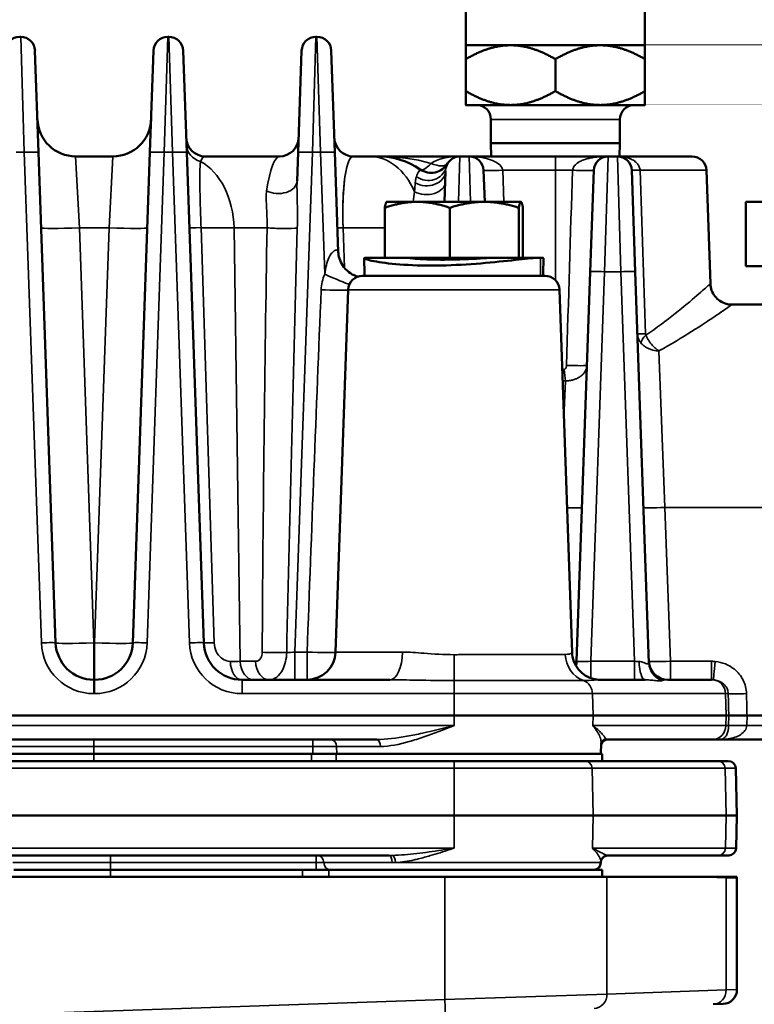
# Model space of a CAD drawing. Header units: inches. Extents: x 1 to 237, y 4 to 150.
# Tile 34 of 237: x 31.09 to 34.17, y 124.3 to 128.42. Entities that reach past the tile are written whole.
import ezdxf

# ---------------------------------------------------------------- set-up
doc = ezdxf.new("R2010")
doc.units = ezdxf.units.IN
doc.header["$LTSCALE"] = 7
doc.header["$MEASUREMENT"] = 0
for name, color, linetype, lineweight in [('Dimension (ANSI)', 7, 'Continuous', 25), ('Visible (ANSI)', 7, 'Continuous', 50), ('Visible Narrow (ANSI)', 7, 'Continuous', 35)]:
    doc.layers.add(name, color=color, linetype=linetype, lineweight=lineweight)
doc.styles.add('Dimension Text', font='tahoma.ttf')
doc.dimstyles.new('Dual Dimension', dxfattribs={"dimscale": 7, "dimtxt": 0.12, "dimasz": 0.098425, "dimexe": 0.125, "dimexo": 0.0625, "dimgap": 0.031496, "dimtad": 0, "dimtih": 1, "dimtoh": 1, "dimrnd": 1e-08, "dimzin": 4, "dimdsep": 46, "dimtxsty": 'Dimension Text', "dimcen": 0.09, "dimdle": 0.393701, "dimclrd": 256, "dimclre": 256, "dimclrt": 256, "dimadec": 0, "dimazin": 1, "dimtfac": 1, "dimtofl": 0, "dimtmove": 0, "dimatfit": 3, "dimfxl": 1, "dimtolj": 1, "dimtzin": 4, "dimlwd": -1, "dimlwe": -1, "dimarcsym": 0})

# ---------------------------------------------------------------- blocks, each defined once
blk = doc.blocks.new('*D10')
at = {"layer": 'Defpoints', "color": 0, "transparency": 16777216}
for p in [(20.6089, 136.146), (20.6089, 123.4689), (99.1107, 113.146)]:
    blk.add_point(p, dxfattribs=at)
at = {"layer": 'Dimension (ANSI)', "transparency": 16777216}
for p, q in [((20.6089, 123.9064), (20.6089, 137.021)), ((99.1107, 113.5835), (99.1107, 137.021)), ((21.2979, 136.146), (55.6692, 136.146)), ((98.4217, 136.146), (64.0504, 136.146))]:
    blk.add_line(p, q, dxfattribs=at)
for points in [[(21.2979, 136.2609), (21.2979, 136.0312), (20.6089, 136.146)], [(98.4217, 136.2609), (98.4217, 136.0312), (99.1107, 136.146)]]:
    blk.add_solid(points, dxfattribs=at)
at = {"layer": 'Dimension (ANSI)', "transparency": 16777216, "insert": (59.8598, 136.146), "char_height": 0.84, "attachment_point": 5, "style": 'Dimension Text'}
blk.add_mtext('\\A1;{\\H3.0x;(}\\S78.50^ 1993.9 mm;{\\H3.0x;)}', dxfattribs=at)
blk = doc.blocks.new('*D11')
at = {"layer": 'Defpoints', "color": 0, "transparency": 16777216}
for p in [(10.074, 130.5955), (33.1961, 130.5955), (38.0511, 76.336)]:
    blk.add_point(p, dxfattribs=at)
at = {"layer": 'Dimension (ANSI)', "transparency": 16777216}
for p, q in [((32.7586, 130.5955), (9.199, 130.5955)), ((10.074, 129.9066), (10.074, 105.3516)), ((10.074, 77.025), (10.074, 101.58)), ((37.6136, 76.336), (9.199, 76.336))]:
    blk.add_line(p, q, dxfattribs=at)
for points in [[(9.9592, 129.9066), (10.1888, 129.9066), (10.074, 130.5955)], [(9.9592, 77.025), (10.1888, 77.025), (10.074, 76.336)]]:
    blk.add_solid(points, dxfattribs=at)
at = {"layer": 'Dimension (ANSI)', "transparency": 16777216, "insert": (10.074, 103.4658), "char_height": 0.84, "attachment_point": 5, "style": 'Dimension Text'}
blk.add_mtext('\\A1;{\\H3.0x;(}\\S54.26^ 1378.2 mm;{\\H3.0x;)}', dxfattribs=at)

msp = doc.modelspace()

# ---------------------------------------------------------------- linework, layer by layer
at = {"layer": 'Visible (ANSI)'}
for p, q in [((32.9611, 129.4405), (32.9611, 128.3155)), ((33.7111, 129.4405), (33.7111, 128.3155)), ((31.0982, 128.3505), (31.094, 128.3505)), ((31.7182, 128.3505), (31.714, 128.3505)), ((32.3382, 128.3505), (32.334, 128.3505)), ((32.9611, 128.3155), (33.1486, 128.3155)), ((33.1486, 128.3155), (33.5236, 128.3155)), ((33.5236, 128.3155), (33.7111, 128.3155)), ((31.1581, 128.2926), (31.1729, 127.868)), ((31.6392, 127.868), (31.6541, 128.2926)), ((31.7781, 128.2926), (31.7929, 127.868)), ((32.2592, 127.868), (32.2741, 128.2926)), ((32.3981, 128.2926), (32.4129, 127.868)), ((32.9611, 128.2575), (32.9611, 128.1236)), ((33.3361, 128.2575), (33.3361, 128.1236)), ((33.7111, 128.2575), (33.7111, 128.1236)), ((32.9611, 128.0655), (33.1486, 128.0655)), ((33.1486, 128.0655), (33.5236, 128.0655)), ((33.5236, 128.0655), (33.7111, 128.0655)), ((33.0661, 127.9055), (33.0661, 128.0055)), ((33.6061, 127.9055), (33.6061, 128.0055)), ((33.0661, 127.9055), (33.6061, 127.9055)), ((33.068, 127.8505), (33.0661, 127.9055)), ((33.6042, 127.8505), (33.6061, 127.9055)), ((31.2446, 125.815), (31.1729, 127.868)), ((31.4841, 127.8505), (31.3281, 127.8505)), ((31.6392, 127.868), (31.5676, 125.815)), ((31.8646, 125.815), (31.7929, 127.868)), ((32.1814, 127.8505), (31.8708, 127.8505)), ((32.2592, 127.868), (32.255, 127.7472)), ((32.4275, 127.4514), (32.4129, 127.868)), ((32.5599, 127.8505), (32.4908, 127.8505)), ((32.5599, 127.8505), (32.595, 127.8505)), ((32.9366, 127.8505), (32.595, 127.8505)), ((32.9756, 127.8505), (32.9366, 127.8505)), ((33.3361, 127.8505), (32.9756, 127.8505)), ((33.3361, 127.8505), (33.5566, 127.8505)), ((33.5956, 127.8505), (33.5566, 127.8505)), ((33.5956, 127.8505), (33.9082, 127.8505)), ((32.872, 127.6605), (32.8765, 127.7892)), ((33.0356, 127.7926), (33.0402, 127.6605)), ((33.4818, 127.368), (33.4966, 127.7926)), ((33.6556, 127.7926), (33.6704, 127.368)), ((33.9681, 127.7926), (33.9847, 127.3174)), ((32.6219, 127.4265), (32.6219, 127.6354)), ((32.6301, 127.6605), (32.6297, 127.6603)), ((32.758, 127.6605), (32.6301, 127.6605)), ((33.0386, 127.6605), (32.758, 127.6605)), ((32.894, 127.4265), (32.894, 127.6354)), ((33.1917, 127.6605), (33.0386, 127.6605)), ((33.1831, 127.4265), (33.1831, 127.6354)), ((33.1921, 127.6605), (33.1917, 127.6605)), ((33.1921, 127.6605), (33.1925, 127.6603)), ((33.2003, 127.4265), (33.2003, 127.6354)), ((34.1331, 127.6605), (35.5931, 127.6605)), ((34.1331, 127.6605), (34.1331, 127.3905)), ((32.5483, 127.4265), (32.6219, 127.4265)), ((32.894, 127.4265), (32.6219, 127.4265)), ((32.7236, 127.426), (32.7236, 127.4265)), ((33.1831, 127.4265), (32.894, 127.4265)), ((32.9111, 127.3957), (32.9111, 127.3957)), ((33.1887, 127.4265), (33.1831, 127.4265)), ((33.1887, 127.4265), (33.2739, 127.4265)), ((35.5931, 127.3905), (34.1331, 127.3905)), ((33.2932, 127.3505), (32.529, 127.3505)), ((33.4818, 127.368), (33.4249, 125.7378)), ((33.7276, 125.7305), (33.6704, 127.368)), ((32.4691, 127.2926), (32.4161, 125.7764)), ((33.3531, 127.2926), (33.4061, 125.7751)), ((34.9181, 127.2305), (34.0746, 127.2305)), ((33.775, 126.8966), (33.775, 126.8966)), ((33.0338, 125.7657), (33.0338, 125.7657)), ((31.4076, 125.6605), (31.4045, 125.6605)), ((32.6439, 125.6605), (32.0245, 125.6605)), ((33.7121, 125.6605), (33.5235, 125.6605)), ((33.9897, 125.6605), (33.8073, 125.6605)), ((28.6602, 125.5105), (32.912, 125.5105)), ((33.4946, 125.5105), (32.912, 125.5105)), ((33.4946, 125.5105), (34.0509, 125.5105)), ((34.0619, 125.5105), (34.0509, 125.5105)), ((34.9761, 125.5105), (34.1382, 125.5105)), ((31.0055, 125.4105), (32.5885, 125.4105)), ((33.5475, 125.4105), (33.9931, 125.4105)), ((34.0264, 125.4105), (33.9931, 125.4105)), ((34.0264, 125.4105), (34.9747, 125.4105)), ((33.5264, 125.3505), (33.528, 125.3957)), ((31.4042, 125.3505), (31.0154, 125.3505)), ((32.3158, 125.3505), (31.4042, 125.3505)), ((32.4191, 125.3505), (32.3158, 125.3505)), ((32.4191, 125.3505), (33.532, 125.3505)), ((33.532, 125.3505), (33.532, 125.3205)), ((32.7033, 125.3205), (30.9276, 125.3205)), ((32.7033, 125.3205), (33.532, 125.3205)), ((34.0169, 125.3205), (33.532, 125.3205)), ((34.0169, 125.3205), (34.0599, 125.3205)), ((34.0909, 125.2904), (34.0961, 125.093)), ((32.912, 125.093), (28.6602, 125.093)), ((32.912, 125.093), (33.4946, 125.093)), ((34.0509, 125.093), (33.4946, 125.093)), ((34.0509, 125.093), (34.0961, 125.093)), ((34.0961, 125.093), (34.0925, 124.9557)), ((30.9904, 124.9255), (32.6393, 124.9255)), ((33.5553, 124.9255), (34.0184, 124.9255)), ((34.0615, 124.9255), (34.0184, 124.9255)), ((33.5268, 124.8957), (33.5269, 124.8992)), ((32.8735, 124.8355), (30.7861, 124.8355)), ((31.4735, 124.8655), (31.0691, 124.8655)), ((31.4735, 124.8655), (32.2775, 124.8655)), ((32.3875, 124.8655), (32.2775, 124.8655)), ((33.532, 124.8655), (32.3875, 124.8655)), ((32.8735, 124.8355), (33.5521, 124.8355)), ((33.532, 124.8655), (33.532, 124.8355)), ((33.9347, 124.8355), (33.5521, 124.8355)), ((33.9347, 124.8355), (34.0508, 124.8355)), ((34.0508, 124.8355), (34.096, 124.8355)), ((34.0961, 124.364), (34.0961, 124.8302)), ((34.0382, 124.304), (33.9966, 124.3026))]:
    msp.add_line(p, q, dxfattribs=at)
for centre, radius, start, end in [((31.094, 128.2905), 0.06, 90, 178), ((31.0982, 128.2905), 0.06, 2, 90), ((31.714, 128.2905), 0.06, 90, 178), ((31.7182, 128.2905), 0.06, 2, 90), ((32.334, 128.2905), 0.06, 90, 178), ((32.3382, 128.2905), 0.06, 2, 90), ((33.0061, 128.0055), 0.06, 0, 90), ((33.6661, 128.0055), 0.06, 90, 180), ((31.3281, 128.0105), 0.16, 182, 270), ((31.4841, 128.0105), 0.16, 270, 358), ((31.8708, 127.9305), 0.08, 182, 270), ((32.1814, 127.9305), 0.08, 270, 358), ((32.4908, 127.9305), 0.08, 182, 270), ((32.595, 127.5405), 0.31, 55.4694, 90), ((32.9366, 127.7905), 0.06, 90, 166.4539), ((32.9756, 127.7905), 0.06, 2, 90), ((33.5566, 127.7905), 0.06, 90, 178), ((33.5956, 127.7905), 0.06, 2, 90), ((33.9082, 127.7905), 0.06, 2, 90), ((32.1808, 127.913), 0.08, 257.163, 257.1651), ((32.315, 127.5405), 0.31, 61.0389, 61.0405), ((32.8161, 127.8618), 0.08, 235.4694, 329.388), ((32.529, 127.2905), 0.06, 90, 178), ((33.2932, 127.2905), 0.06, 2, 90), ((31.4045, 125.8205), 0.16, 182, 270), ((31.4076, 125.8205), 0.16, 270, 358), ((32.0245, 125.8205), 0.16, 182, 270), ((32.2962, 125.7805), 0.12, 270, 358), ((33.2259, 125.7805), 0.12, 187.0787, 187.0804), ((33.3449, 125.7405), 0.08, 344.7758, 358), ((33.8073, 125.7405), 0.08, 182, 270), ((32.0752, 125.7505), 0.09, 294.7885, 294.8856), ((33.5566, 125.3805), 0.03, 90, 164.1614), ((34.0599, 125.2895), 0.031, 1.5, 90), ((33.5569, 124.8945), 0.031, 90, 152.1196), ((34.0615, 124.9565), 0.031, 270, 358.5), ((33.4958, 124.8965), 0.031, 270, 358.5), ((33.9761, 124.8302), 0.12, 0, 2.5709), ((34.0361, 124.364), 0.06, 272, 0)]:
    msp.add_arc(centre, radius, start, end, dxfattribs=at)
for centre, major_axis, ratio, start_param, end_param in [((32.5875, 126.8855), (0.1216, 0.9579), 0.968243, 0.09746, 0.119133), ((33.7672, 127.0431), (0.0266, -0.001), 0.231312, 4.770003, 4.811269), ((33.5566, 124.8949), (-0.018, 0.0253), 0.997081, 0.000352, 0.075717)]:
    msp.add_ellipse(centre, major_axis=major_axis, ratio=ratio, start_param=start_param, end_param=end_param, dxfattribs=at)
for points, weights in [([(32.9611, 128.2575), (32.9611, 128.3155), (32.9611, 128.3155)], [1, 1.0379548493, 1]), ([(33.1486, 128.3155), (33.0616, 128.3155), (32.9611, 128.2575)], [1, 1.0379548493, 1]), ([(33.3361, 128.2575), (33.2356, 128.3155), (33.1486, 128.3155)], [1, 1.0379548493, 1]), ([(33.5236, 128.3155), (33.4366, 128.3155), (33.3361, 128.2575)], [1, 1.0379548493, 1]), ([(33.7111, 128.2575), (33.6106, 128.3155), (33.5236, 128.3155)], [1, 1.0379548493, 1]), ([(33.7111, 128.3155), (33.7111, 128.3155), (33.7111, 128.2575)], [1, 1.0379548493, 1]), ([(32.9611, 128.1236), (33.0616, 128.0655), (33.1486, 128.0655)], [1, 1.0379548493, 1]), ([(32.9611, 128.0655), (32.9611, 128.0655), (32.9611, 128.1236)], [1, 1.0379548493, 1]), ([(33.1486, 128.0655), (33.2356, 128.0655), (33.3361, 128.1236)], [1, 1.0379548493, 1]), ([(33.3361, 128.1236), (33.4366, 128.0655), (33.5236, 128.0655)], [1, 1.0379548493, 1]), ([(33.5236, 128.0655), (33.6106, 128.0655), (33.7111, 128.1236)], [1, 1.0379548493, 1]), ([(33.7111, 128.1236), (33.7111, 128.0655), (33.7111, 128.0655)], [1, 1.0379548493, 1]), ([(32.758, 127.6605), (32.6948, 127.6605), (32.6219, 127.6354)], [1, 1.0379548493, 1]), ([(32.6219, 127.6354), (32.6261, 127.6582), (32.6297, 127.6603)], [1, 1.03433853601, 1.00654350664]), ([(32.894, 127.6354), (32.8211, 127.6605), (32.758, 127.6605)], [1, 1.0379548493, 1]), ([(33.0386, 127.6605), (32.9715, 127.6605), (32.894, 127.6354)], [1, 1.0379548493, 1]), ([(33.1831, 127.6354), (33.1057, 127.6605), (33.0386, 127.6605)], [1, 1.0379548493, 1]), ([(33.1917, 127.6605), (33.1877, 127.6605), (33.1831, 127.6354)], [1, 1.0379548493, 1]), ([(33.2003, 127.6354), (33.1957, 127.6605), (33.1917, 127.6605)], [1, 1.0379548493, 1])]:
    msp.add_rational_spline(points, weights, degree=2, dxfattribs=at)
for points, knots in [([(32.598, 127.8505), (32.5972, 127.8505), (32.5963, 127.8505), (32.5953, 127.8505), (32.5952, 127.8505), (32.595, 127.8505)], [-0.007669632, -0.007669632, -0.007669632, -0.007669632, 0, 0, 0.001277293, 0.001277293, 0.001277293, 0.001277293]), ([(32.595, 127.8505), (32.5952, 127.8505), (32.5955, 127.8505), (32.5958, 127.8505), (32.5959, 127.8505), (32.5962, 127.8505), (32.5965, 127.8505), (32.5968, 127.8505), (32.597, 127.8505), (32.5971, 127.8505)], [0, 0, 0, 0, 0.001814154, 0.001814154, 0.002738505, 0.002738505, 0.00459507, 0.00459507, 0.005631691, 0.005631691, 0.005631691, 0.005631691]), ([(32.4275, 127.4514), (32.4278, 127.4423), (32.4294, 127.4328), (32.4352, 127.4132), (32.4399, 127.4031), (32.4527, 127.3835), (32.4614, 127.3742), (32.4805, 127.3592), (32.4913, 127.3535), (32.5045, 127.3489), (32.5072, 127.3481), (32.5099, 127.3474)], [0, 0, 0, 0, 0.0757489, 0.0757489, 0.1622644, 0.1622644, 0.2601964, 0.2601964, 0.3564399, 0.3564399, 0.3821728, 0.3821728, 0.3821728, 0.3821728]), ([(32.7236, 127.426), (32.7236, 127.4258), (32.7242, 127.4256), (32.7288, 127.4246), (32.7374, 127.4235), (32.7612, 127.4214), (32.7779, 127.4203), (32.8178, 127.4187), (32.8409, 127.4183), (32.8637, 127.4183), (32.8865, 127.4183), (32.912, 127.4187), (32.9615, 127.4203), (32.9855, 127.4214), (33.0261, 127.4235), (33.0454, 127.4246), (33.0756, 127.4261), (33.0865, 127.4265), (33.0925, 127.4265)], [2.271818, 2.271818, 2.271818, 2.271818, 2.333457, 2.333457, 2.512954, 2.512954, 2.69245, 2.69245, 2.871947, 2.871947, 2.871947, 3.051444, 3.051444, 3.230941, 3.230941, 3.410438, 3.410438, 3.589934, 3.589934, 3.589934, 3.589934]), ([(33.9847, 127.3173), (33.985, 127.3081), (33.9869, 127.2987), (33.9933, 127.281), (33.998, 127.2725), (34.0098, 127.2575), (34.017, 127.2508), (34.033, 127.2404), (34.0418, 127.2363), (34.0586, 127.2316), (34.0666, 127.2305), (34.0746, 127.2305)], [0.0001246, 0.0001246, 0.0001246, 0.0001246, 0.0709243, 0.0709243, 0.1434791, 0.1434791, 0.2165117, 0.2165117, 0.2887375, 0.2887375, 0.3493883, 0.3493883, 0.3493883, 0.3493883]), ([(33.7696, 127.0368), (33.7695, 127.0369), (33.7694, 127.037), (33.7693, 127.037), (33.7691, 127.0371), (33.7689, 127.0372), (33.7688, 127.0373)], [-0.0001298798, -0.0001298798, -0.0001298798, -0.0001298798, 0, 0, 0, 0.0002072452, 0.0002072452, 0.0002072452, 0.0002072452]), ([(33.4061, 125.7751), (33.4066, 125.7623), (33.4092, 125.7494), (33.4182, 125.7253), (33.4248, 125.7137), (33.4411, 125.694), (33.4508, 125.6856), (33.4716, 125.6724), (33.483, 125.6675), (33.5043, 125.6618), (33.5145, 125.6605), (33.5235, 125.6605)], [0, 0, 0, 0, 0.0997136, 0.0997136, 0.2003739, 0.2003739, 0.2985207, 0.2985207, 0.3963465, 0.3963465, 0.4825044, 0.4825044, 0.4825044, 0.4825044]), ([(34.0619, 125.5105), (34.0644, 125.5105), (34.0683, 125.5105), (34.0732, 125.5105), (34.0781, 125.5105), (34.0841, 125.5105), (34.0909, 125.5105), (34.0929, 125.5105), (34.0949, 125.5105), (34.0969, 125.5105), (34.1005, 125.5105), (34.1039, 125.5105), (34.107, 125.5105), (34.1092, 125.5105), (34.1114, 125.5105), (34.1133, 125.5105), (34.1213, 125.5105), (34.1298, 125.5105), (34.1382, 125.5105)], [0, 0, 0, 0, 0.0643046, 0.0643046, 0.0643046, 0.1285716, 0.1285716, 0.1285716, 0.1479107, 0.1479107, 0.1479107, 0.1828104, 0.1828104, 0.1828104, 0.2081261, 0.2081261, 0.2081261, 0.3138703, 0.3138703, 0.3138703, 0.3138703]), ([(33.5475, 125.4105), (33.5438, 125.4105), (33.5381, 125.4087), (33.5309, 125.4029), (33.5292, 125.3997), (33.5281, 125.3968), (33.528, 125.3961), (33.528, 125.3958)], [0, 0, 0, 0, 0.1057235, 0.1057235, 0.203606, 0.203606, 0.2588626, 0.2588626, 0.2588626, 0.2588626]), ([(33.537, 124.9185), (33.5338, 124.9158), (33.5315, 124.9127), (33.5284, 124.907), (33.5276, 124.9045), (33.527, 124.9012), (33.5269, 124.9002), (33.5269, 124.8994)], [0, 0, 0, 0, 0.0430882, 0.0430882, 0.0855756, 0.0855756, 0.1141935, 0.1141935, 0.1141935, 0.1141935]), ([(33.5553, 124.9255), (33.5527, 124.9255), (33.5496, 124.9251), (33.5465, 124.9241), (33.5462, 124.924), (33.5459, 124.9239)], [0, 0, 0, 0, 0.02943186, 0.02943186, 0.03316486, 0.03316486, 0.03316486, 0.03316486])]:
    msp.add_open_spline(points, degree=3, knots=knots, dxfattribs=at)
for points in [[(32.6183, 127.8502), (32.6184, 127.8502), (32.6184, 127.8502), (32.6185, 127.8502)], [(32.5483, 127.4265), (32.5341, 127.4265), (32.5305, 127.4218), (32.6007, 127.4059), (32.7325, 127.3931), (32.8995, 127.3931), (33.0686, 127.4059), (33.2066, 127.4218), (33.2597, 127.4265), (33.2739, 127.4265)], [(32.537, 127.3505), (32.5367, 127.3752), (32.5364, 127.3998), (32.5361, 127.4244)], [(33.2739, 127.4265), (33.282, 127.4265), (33.2861, 127.4258), (33.286, 127.4244)], [(33.286, 127.4244), (33.2858, 127.3998), (33.2855, 127.3752), (33.2852, 127.3505)], [(32.113, 125.6689), (32.113, 125.6689), (32.1129, 125.6689), (32.1129, 125.6689)], [(34.0407, 125.411), (34.0408, 125.411), (34.0409, 125.411), (34.041, 125.411)], [(33.5279, 125.3957), (33.5279, 125.3957), (33.5279, 125.3957), (33.5279, 125.3957)]]:
    msp.add_open_spline(points, degree=3, dxfattribs=at)
at = {"layer": 'Visible Narrow (ANSI)'}
for p, q in [((31.113, 127.868), (31.0982, 128.3505)), ((31.714, 128.3505), (31.6992, 127.868)), ((31.733, 127.868), (31.7182, 128.3505)), ((32.334, 128.3505), (32.3192, 127.868)), ((32.353, 127.868), (32.3382, 128.3505)), ((33.6061, 128.0055), (33.0661, 128.0055)), ((31.0792, 127.868), (31.113, 127.868)), ((31.113, 127.868), (31.1847, 125.815)), ((31.3281, 127.8505), (31.3439, 127.5514)), ((31.4683, 127.5514), (31.4841, 127.8505)), ((31.6275, 125.815), (31.6992, 127.868)), ((31.6992, 127.868), (31.733, 127.868)), ((31.733, 127.868), (31.8047, 125.815)), ((32.2462, 125.7764), (32.3192, 127.868)), ((32.3192, 127.868), (32.353, 127.868)), ((32.353, 127.868), (32.3708, 127.3574)), ((32.9366, 127.8505), (32.9307, 127.6605)), ((32.9815, 127.6605), (32.9756, 127.8505)), ((33.3361, 127.8505), (33.3361, 127.7926)), ((33.5566, 127.8505), (33.5417, 127.368)), ((33.6104, 127.368), (33.5956, 127.8505)), ((31.8723, 127.8162), (31.8723, 127.8162)), ((31.8753, 127.814), (31.8753, 127.814)), ((33.1201, 127.6605), (33.1155, 127.7926)), ((33.1155, 127.7926), (33.3361, 127.7926)), ((33.3361, 127.7926), (33.3361, 127.3325)), ((33.4076, 127.7926), (33.3361, 127.7926)), ((33.9681, 127.7926), (33.6907, 127.7926)), ((32.7986, 127.7502), (32.7986, 127.7502)), ((31.4045, 125.815), (31.3439, 127.5514)), ((31.3439, 127.5514), (31.4683, 127.5514)), ((31.4683, 127.5514), (31.4076, 125.815)), ((31.9082, 125.8147), (31.8531, 127.5523)), ((32.0174, 125.7378), (31.9911, 127.5514)), ((31.9911, 127.5514), (32.1294, 127.5514)), ((32.4533, 127.384), (32.4474, 127.5514)), ((32.4474, 127.5514), (32.6219, 127.5514)), ((32.5483, 127.4187), (32.5483, 127.4187)), ((33.2739, 127.3505), (33.2739, 127.4265)), ((33.4848, 125.7378), (33.5417, 127.368)), ((33.5417, 127.368), (33.6104, 127.368)), ((33.6104, 127.368), (33.6674, 125.7378)), ((33.3531, 127.2926), (32.4691, 127.2926)), ((33.7696, 127.0368), (33.7948, 126.3813)), ((33.3718, 126.7567), (33.3778, 126.9113)), ((33.8173, 125.7378), (33.7948, 126.3813)), ((34.9457, 126.3813), (33.7948, 126.3813)), ((31.4045, 125.815), (31.4045, 125.6605)), ((31.4076, 125.815), (31.4045, 125.815)), ((31.4076, 125.6605), (31.4076, 125.815)), ((32.2462, 125.7764), (32.2462, 125.6605)), ((32.2971, 125.7764), (32.2462, 125.7764)), ((32.2971, 125.7764), (32.2971, 125.6605)), ((32.4161, 125.7764), (32.696, 125.7764)), ((33.0773, 125.7657), (33.0773, 125.7657)), ((32.0814, 125.7378), (32.0174, 125.7378)), ((33.4848, 125.7378), (33.4848, 125.6675)), ((33.6674, 125.7378), (33.4848, 125.7378)), ((33.6674, 125.7378), (33.6674, 125.6605)), ((33.8173, 125.7378), (33.8173, 125.6605)), ((33.9897, 125.7378), (33.8173, 125.7378)), ((33.9897, 125.6605), (33.9897, 125.7378)), ((31.4045, 125.6026), (31.4045, 125.6605)), ((31.4076, 125.6605), (31.4076, 125.6026)), ((32.0245, 125.6026), (32.0245, 125.6605)), ((32.912, 125.6569), (32.912, 125.6026)), ((31.4045, 125.6026), (31.4076, 125.6026)), ((32.0245, 125.6026), (32.912, 125.6026)), ((32.912, 125.5105), (32.912, 125.6026)), ((33.4916, 125.6026), (32.912, 125.6026)), ((33.4916, 125.6026), (34.0478, 125.6026)), ((33.4946, 125.5105), (33.4916, 125.6026)), ((34.0509, 125.5105), (34.0478, 125.6026)), ((34.0595, 125.6026), (34.0478, 125.6026)), ((32.912, 125.4685), (32.912, 125.5105)), ((33.4932, 125.4685), (33.4946, 125.5105)), ((34.0495, 125.4685), (34.0509, 125.5105)), ((34.0619, 125.5105), (34.0608, 125.4685)), ((34.1371, 125.4685), (34.1382, 125.5105)), ((32.912, 125.4685), (30.9605, 125.4685)), ((34.0495, 125.4685), (33.4932, 125.4685)), ((34.0495, 125.4685), (34.0608, 125.4685)), ((34.9747, 125.4685), (34.1371, 125.4685)), ((31.4042, 125.3816), (31.4042, 125.4105)), ((32.3207, 125.3816), (32.3207, 125.4105)), ((31.0119, 125.3816), (31.4042, 125.3816)), ((31.4042, 125.3505), (31.4042, 125.3816)), ((31.4042, 125.3816), (32.3207, 125.3816)), ((32.3207, 125.3816), (32.3207, 125.3505)), ((32.3207, 125.3816), (32.4202, 125.3816)), ((32.4211, 125.3505), (32.4202, 125.3816)), ((32.6035, 125.3816), (32.4202, 125.3816)), ((31.4042, 125.3205), (31.4042, 125.3505)), ((32.3158, 125.3505), (32.3158, 125.3205)), ((32.4191, 125.3205), (32.4191, 125.3505)), ((28.6602, 125.2904), (32.912, 125.2904)), ((32.912, 125.3205), (32.912, 125.2904)), ((33.4897, 125.2904), (32.912, 125.2904)), ((32.912, 125.2904), (32.912, 125.093)), ((33.4897, 125.2904), (34.046, 125.2904)), ((33.4897, 125.2904), (33.4946, 125.093)), ((34.0909, 125.2904), (34.046, 125.2904)), ((34.046, 125.2904), (34.0509, 125.093)), ((32.912, 125.093), (32.912, 124.9557)), ((33.4946, 125.093), (33.4912, 124.9557)), ((34.0509, 125.093), (34.0475, 124.9557)), ((32.912, 124.9557), (30.9274, 124.9557)), ((31.4735, 124.8955), (31.4735, 124.9255)), ((32.3347, 124.8955), (32.3347, 124.9255)), ((34.0475, 124.9557), (33.4912, 124.9557)), ((34.0475, 124.9557), (34.0925, 124.9557)), ((31.065, 124.8955), (31.4735, 124.8955)), ((31.4735, 124.8955), (32.3347, 124.8955)), ((31.4735, 124.8955), (31.4735, 124.8655)), ((32.3347, 124.8955), (32.3668, 124.8955)), ((32.3347, 124.8955), (32.3347, 124.8655)), ((32.6524, 124.8955), (32.3668, 124.8955)), ((32.6668, 124.8957), (33.5268, 124.8957)), ((31.4735, 124.8355), (31.4735, 124.8655)), ((32.2775, 124.8655), (32.2775, 124.8355)), ((32.3875, 124.8355), (32.3875, 124.8655)), ((32.8735, 124.8355), (32.8735, 124.3233)), ((33.5521, 124.3451), (33.5521, 124.8355)), ((33.9347, 124.8355), (34.0509, 124.8315)), ((34.0509, 124.8315), (34.0509, 124.3625)), ((34.0961, 124.8302), (34.0509, 124.8315)), ((32.8735, 124.3233), (33.5521, 124.3451)), ((34.0509, 124.3625), (33.5521, 124.3451)), ((34.0509, 124.3625), (34.0961, 124.364)), ((32.8735, 124.3233), (31.282, 124.2677))]:
    msp.add_line(p, q, dxfattribs=at)
for centre, start, end in [((31.4045, 125.8226), 182, 270), ((31.4076, 125.8226), 270, 358), ((32.0245, 125.8226), 182, 270)]:
    msp.add_arc(centre, 0.22, start, end, dxfattribs=at)
for centre, major_axis, ratio, start_param, end_param in [((31.8717, 127.9042), (-0.08, -0.0028), 0.963744, 0, 1.278746), ((31.113, 127.8659), (0.06, 0.0021), 0.034878, 0, 1.569578), ((31.6992, 127.8659), (-0.06, 0.0021), 0.034878, 4.713607, 6.283185), ((31.733, 127.8659), (0.06, 0.0021), 0.034878, 0, 1.569578), ((31.8844, 127.5405), (-0.0141, 0.31), 0.182116, 6.27491, 6.644653), ((32.1678, 127.5405), (-0.0141, -0.31), 0.182116, 3.149868, 4.153872), ((32.3192, 127.8659), (-0.06, 0.0021), 0.034878, 4.713607, 6.283185), ((32.353, 127.8659), (0.06, 0.0021), 0.034878, 0, 1.569578), ((32.5044, 127.5405), (-0.0141, 0.31), 0.182116, 6.27491, 7.810799), ((32.5599, 127.5405), (0, 0.31), 0.707107, 5.263122, 6.283185), ((32.9366, 127.7905), (-0.14, 0), 0.428571, 4.712389, 5.748904), ((32.9756, 127.7905), (0.14, 0), 0.428571, 0.034907, 1.570796), ((31.7721, 127.5405), (0, 0.31), 0.707107, 4.747296, 5.913442), ((32.5044, 127.5405), (0.0141, -0.31), 0.182116, 3.538158, 4.669207), ((32.8005, 127.8233), (0.0778, -0.0187), 0.912635, 4.31081, 6.28318), ((32.8161, 127.8618), (-0.0453, -0.0659), 0.317985, 0, 1.137892), ((32.8161, 127.8618), (0.0689, -0.0407), 0.453776, 4.974694, 6.283185), ((32.7965, 127.792), (0.08, -0.0028), 0.805703, 4.112043, 6.283185), ((32.8284, 127.853), (-0.0479, -0.0641), 0.980372, 1.30646, 1.30649), ((33.1155, 127.7954), (-0.08, -0.0028), 0.034878, 0, 1.569578), ((33.4167, 127.7954), (0.08, -0.0028), 0.03907, 4.600351, 6.283185), ((33.7355, 127.7954), (-0.08, -0.0028), 0.018504, 0, 0.974529), ((31.8753, 127.8024), (-0.08, -0.0028), 0.671235, 1.19952, 1.199569), ((32.1751, 127.7499), (0.08, -0.0028), 0.682747, 4.096808, 6.283185), ((32.7949, 127.7446), (0.08, -0.0028), 0.670136, 4.088835, 6.283185), ((32.7502, 127.5634), (0.008, 0.2333), 0.044004, 0.711092, 0.932157), ((32.7878, 127.5405), (-0.0141, -0.31), 0.182116, 4.169931, 4.323184), ((31.8748, 127.5405), (-0.7501, -0.0108), 0.01441, 4.179182, 4.179183), ((32.5038, 127.5596), (0.08, 0.0028), 0.034878, 3.926375, 3.926382), ((31.3439, 127.5569), (-0.1599, -0.0056), 0.034878, 0, 1.569578), ((31.4683, 127.5569), (0.1599, -0.0056), 0.034878, 4.713607, 6.283185), ((31.8839, 127.5553), (-0.08, -0.0028), 0.02634, 0, 1.173803), ((31.6872, 127.5405), (0.43, 0.0045), 0.025157, 0.7855, 1.17453), ((32.2136, 126.4578), (-0.041, -4.0091), 0.02472, 4.436378, 4.883594), ((32.186, 127.5542), (-0.08, 0.0014), 0.066466, 0.787005, 2.632172), ((32.2701, 126.4606), (-0.0976, -4.0091), 0.0106, 4.437368, 4.884584), ((32.504, 127.5542), (-0.08, -0.0028), 0.014454, 0, 0.784894), ((32.4907, 127.2964), (-0.0384, -0.1501), 0.862667, 4.521756, 4.95389), ((32.3708, 127.3615), (0.1098, -0.0484), 0.03194, 4.726462, 5.950417), ((33.5417, 127.3659), (-0.06, 0.0021), 0.034878, 4.713607, 6.283185), ((33.6104, 127.3659), (0.06, 0.0021), 0.034878, 0, 1.569578), ((32.3558, 127.2968), (0.1199, -0.0049), 0.034871, 4.71381, 5.949271), ((33.7594, 127.1109), (-0.08, -0.0028), 0.018118, 0, 0.957212), ((33.7611, 127.1051), (-0.0662, -0.0449), 0.340166, 5.232516, 5.930002), ((33.7217, 127.1137), (0.0042, 0.0137), 0.522094, 2.150348, 2.70554), ((33.3881, 126.9789), (0.08, -0.0028), 0.037419, 4.643342, 6.283185), ((33.3582, 127.2225), (0.3499, 0.038), 0.748049, 4.649845, 4.674095), ((33.3778, 126.9622), (-0.0057, 0.0798), 0.058581, 1.601622, 2.259531), ((33.3602, 127.1536), (0.3943, 0.024), 0.61514, 4.690676, 4.719386), ((33.3574, 126.3844), (0.0899, -0.0031), 0.034878, 5.025385, 6.283185), ((33.7948, 126.3844), (-0.0899, -0.0031), 0.034878, 0, 1.569578), ((31.1847, 125.8129), (0.06, 0.0021), 0.034878, 0, 1.569578), ((31.4045, 125.8205), (-0.1599, -0.0056), 0.034878, 0, 1.569578), ((31.4076, 125.8205), (0.1599, -0.0056), 0.034878, 4.713607, 6.283185), ((31.6275, 125.8129), (-0.06, 0.0021), 0.034878, 4.713607, 6.283185), ((31.8047, 125.8129), (0.06, 0.0021), 0.034878, 0, 1.569578), ((31.9446, 125.8178), (-0.08, -0.0028), 0.02443, 0, 1.09697), ((32.1655, 125.7786), (-0.08, 0.0005), 0.05526, 0.786319, 2.184546), ((32.2464, 125.7805), (-0.0602, -0.0042), 0.068996, 0.948479, 1.562315), ((32.2971, 125.7805), (0.1199, -0.0044), 0.034876, 4.713674, 6.160842), ((32.6439, 125.7805), (0, -0.12), 0.434505, 0, 1.53589), ((32.912, 125.7697), (0.0001, -0.12), 0.001434, 4.747295, 5.93476), ((33.2259, 125.7805), (0, 0.12), 0.511986, 1.693493, 1.693504), ((33.4903, 125.7707), (0.0006, -0.12), 0.941433, 4.742364, 5.94654), ((31.7132, 125.7405), (-0.4301, 0.0012), 0.00649, 2.227367, 2.356306), ((32.0245, 125.7405), (0, -0.08), 0.610258, 4.748864, 6.283185), ((32.0739, 125.7405), (0, -0.08), 0.707107, 4.747296, 6.283185), ((32.138, 125.7405), (0, -0.08), 0.707107, 4.747296, 6.283185), ((33.3349, 125.7405), (-0.09, 0.0028), 0.031002, 2.644261, 3.141472), ((33.485, 125.7405), (-0.0601, -0.0028), 0.046197, 6.279413, 7.848991), ((33.6672, 125.7405), (-0.0601, 0.0028), 0.046197, 1.575787, 1.900845), ((33.7121, 125.7405), (0, -0.08), 0.319482, 4.756607, 6.283185), ((33.8173, 125.7405), (-0.09, -0.0028), 0.031002, 0.00012, 1.569699), ((33.8075, 125.7333), (-0.08, -0.0028), 0.993364, 0, 1.233333), ((33.988, 125.5978), (0.1484, 0.0141), 0.938558, 1.36831, 1.46996), ((34.0048, 125.7398), (-0.0076, -0.0796), 0.003336, 0.034714, 1.536049), ((33.8122, 125.6005), (-0.0749, 0.0104), 0.789118, 4.886295, 5.209193), ((33.988, 125.6005), (0.0738, 0.0042), 0.811518, 1.398424, 1.500073), ((33.9915, 125.6005), (0, 0.06), 0.939693, 4.747296, 6.181535), ((33.4352, 125.6005), (0, 0.06), 0.939693, 4.747296, 5.951467), ((34.1359, 125.6054), (-0.08, -0.0021), 0.034888, 0.300179, 1.569898), ((33.9931, 125.4705), (0, -0.06), 0.939693, 0, 1.53589), ((34.1371, 125.4657), (-0.08, 0.0021), 0.034888, 4.713286, 5.981452), ((32.3962, 125.3805), (0, 0.03), 0.798985, 4.747296, 6.283185), ((32.5885, 125.3805), (0, 0.03), 0.501163, 4.747296, 6.283185), ((33.4606, 125.2895), (0, 0.031), 0.939693, 4.738569, 6.283185), ((34.0169, 125.2895), (0, 0.031), 0.939693, 4.738569, 6.283185), ((32.3393, 124.8945), (0, 0.031), 0.886689, 4.744653, 6.283185), ((32.6393, 124.8945), (0, 0.031), 0.42225, 4.744653, 6.283185), ((32.6544, 124.8949), (-0.0015, 0.031), 0.399478, 4.719289, 6.162779), ((33.5566, 124.8949), (-0.018, 0.0253), 0.997081, 5.767296, 6.283538), ((34.0184, 124.9565), (0, -0.031), 0.939693, 0, 1.544616), ((32.3943, 124.8965), (0, -0.031), 0.886689, 4.744653, 6.283185), ((32.843, 125.0498), (0.3446, 0.0971), 0.347619, 4.031595, 4.080677), ((33.9381, 124.8315), (0.0042, 0.1199), 0.939626, 4.74519, 4.778998), ((33.4957, 124.3451), (0.0021, -0.06), 0.939626, 0, 1.537996), ((33.9945, 124.3625), (0.0021, -0.06), 0.939626, 0, 1.537996), ((32.8714, 124.3233), (0.0021, -0.06), 0.034878, 0, 1.569578)]:
    msp.add_ellipse(centre, major_axis=major_axis, ratio=ratio, start_param=start_param, end_param=end_param, dxfattribs=at)
for points in [[(32.8161, 127.8211), (32.7476, 127.8413), (32.6725, 127.8502), (32.598, 127.8505)], [(32.8849, 127.8211), (32.8849, 127.8211), (32.885, 127.821), (32.885, 127.8209)], [(33.4273, 127.8219), (33.4288, 127.823), (33.4303, 127.824), (33.4319, 127.825)], [(33.4076, 127.7926), (33.3993, 127.5205), (33.3909, 127.2483), (33.3825, 126.9761)], [(33.7134, 127.1081), (33.7058, 127.3363), (33.6983, 127.5644), (33.6907, 127.7926)], [(32.4516, 127.7329), (32.4516, 127.733), (32.4516, 127.7332), (32.4516, 127.7333)], [(32.8049, 127.6912), (32.8049, 127.6913), (32.8049, 127.6913), (32.8049, 127.6913)], [(32.3558, 127.2926), (32.3352, 126.7873), (32.3157, 126.2818), (32.2971, 125.7764)], [(34.0443, 127.2091), (34.0271, 127.197), (34.003, 127.1804), (33.9734, 127.1608)], [(33.4325, 126.9244), (33.4312, 126.9237), (33.4298, 126.923), (33.4285, 126.9223)], [(34.0595, 125.6026), (34.0603, 125.5719), (34.0611, 125.5412), (34.0619, 125.5105)], [(34.1382, 125.5105), (34.1374, 125.5412), (34.1367, 125.5719), (34.1359, 125.6026)], [(32.6544, 124.9257), (32.6493, 124.9256), (32.6443, 124.9255), (32.6393, 124.9255)], [(33.5553, 124.9255), (33.5547, 124.9255), (33.5541, 124.9256), (33.5534, 124.9257)]]:
    msp.add_open_spline(points, degree=3, dxfattribs=at)
for points, knots in [([(33.5566, 127.8505), (33.5565, 127.8505), (33.5564, 127.8505), (33.5498, 127.8505), (33.5368, 127.8503), (33.5175, 127.849), (33.4987, 127.8468), (33.4802, 127.8434), (33.4627, 127.8389), (33.4463, 127.8329), (33.4316, 127.8253), (33.4151, 127.8129), (33.4082, 127.8009), (33.4076, 127.7926)], [-0.0009779, -0.0009779, -0.0009779, -0.0009779, 0, 0, 0.0732543, 0.1465085, 0.2197628, 0.2930171, 0.3662713, 0.4395256, 0.5127799, 0.5860341, 0.7325427, 0.7325427, 0.7325427, 0.7325427]), ([(33.5134, 127.8484), (33.5148, 127.8486), (33.5289, 127.85), (33.5433, 127.8505), (33.5564, 127.8505), (33.5565, 127.8505), (33.5566, 127.8505)], [0.569622, 0.569622, 0.569622, 0.569622, 0.5860341, 0.7325427, 0.7325427, 0.7335206, 0.7335206, 0.7335206, 0.7335206]), ([(33.6907, 127.7926), (33.6904, 127.7974), (33.6893, 127.8022), (33.6855, 127.8113), (33.6828, 127.8156), (33.6769, 127.8228), (33.6739, 127.8257), (33.6656, 127.8325), (33.6598, 127.836), (33.6522, 127.8396), (33.6509, 127.8402), (33.6416, 127.8441), (33.6329, 127.8465), (33.6148, 127.8497), (33.6055, 127.8505), (33.5958, 127.8505), (33.5957, 127.8505), (33.5956, 127.8505)], [0, 0, 0, 0, 0.0849796, 0.0849796, 0.1693434, 0.1693434, 0.2344319, 0.2344319, 0.3319511, 0.3319511, 0.3516479, 0.3516479, 0.4701413, 0.4701413, 0.5860799, 0.5860799, 0.587042, 0.587042, 0.587042, 0.587042]), ([(31.8531, 127.5523), (31.8518, 127.5889), (31.8505, 127.6251), (31.8496, 127.6587), (31.849, 127.683), (31.8485, 127.7059), (31.8482, 127.7265), (31.8482, 127.7315), (31.8481, 127.7363), (31.8481, 127.7409), (31.8481, 127.7436), (31.8481, 127.7463), (31.848, 127.7489), (31.8479, 127.7796), (31.8484, 127.8033), (31.8499, 127.819), (31.8502, 127.8225), (31.8506, 127.8257), (31.8511, 127.8285), (31.8512, 127.8288), (31.8512, 127.8292), (31.8513, 127.8296)], [0, 0, 0, 0, 0.351282, 0.351282, 0.351282, 0.605757, 0.605757, 0.605757, 0.666836, 0.666836, 0.666836, 0.702563, 0.702563, 0.702563, 1.120806, 1.120806, 1.120806, 1.216044, 1.216044, 1.216044, 1.229486, 1.229486, 1.229486, 1.229486]), ([(32.8765, 127.7892), (32.8766, 127.7934), (32.877, 127.7969), (32.8774, 127.7999), (32.8777, 127.8017), (32.878, 127.8032), (32.8782, 127.8046)], [-0.1615432, -0.1615432, -0.1615432, -0.1615432, -0.0608448, -0.0608448, -0.0608448, 0, 0, 0, 0]), ([(32.7543, 127.7653), (32.7529, 127.7612), (32.7518, 127.7567), (32.7509, 127.7516), (32.7503, 127.7481), (32.7498, 127.7444), (32.7495, 127.7404)], [0.0000002, 0.0000002, 0.0000002, 0.0000002, 0.0961228, 0.0961228, 0.0961228, 0.1615425, 0.1615425, 0.1615425, 0.1615425]), ([(32.7707, 127.7959), (32.7707, 127.7959), (32.7664, 127.791), (32.7576, 127.7752), (32.7543, 127.7653)], [0, 0, 0, 0, 0.3162134, 0.5533735, 0.5533735, 0.5533735, 0.5533735]), ([(32.2558, 127.5504), (32.2569, 127.5911), (32.256, 127.6619), (32.2542, 127.7244), (32.255, 127.7472)], [0, 0, 0, 0, 0.3108178, 0.5439312, 0.5439312, 0.5439312, 0.5439312]), ([(32.1274, 127.707), (32.1245, 127.6892), (32.1271, 127.64), (32.1303, 127.5837), (32.1294, 127.5514)], [-0.5439312, -0.5439312, -0.5439312, -0.5439312, -0.3108178, 0, 0, 0, 0]), ([(32.4275, 127.4514), (32.4275, 127.4518), (32.4274, 127.4527), (32.4273, 127.4541), (32.4268, 127.4562), (32.4256, 127.4579), (32.4241, 127.4586), (32.4223, 127.459), (32.4187, 127.4589), (32.4112, 127.4564), (32.4017, 127.4487), (32.3937, 127.4375), (32.3859, 127.4226), (32.3773, 127.3971), (32.3725, 127.3712), (32.3708, 127.3574)], [-0.8145059, -0.8145059, -0.8145059, -0.8145059, -0.7999612, -0.7854164, -0.7563269, -0.6981479, -0.6545137, -0.6399689, -0.5817899, -0.465432, -0.349074, -0.290895, -0.232716, -0.116358, 0, 0, 0, 0]), ([(33.9847, 127.3174), (33.9847, 127.3174), (33.9782, 127.3115), (33.935, 127.2732), (33.8425, 127.195), (33.7604, 127.1329), (33.7149, 127.1023)], [2.5277, 2.5277, 2.5277, 2.5277, 2.798336, 3.340555, 3.882775, 4.424995, 4.424995, 4.424995, 4.424995]), ([(33.7696, 127.0368), (33.8203, 127.0641), (33.9128, 127.12), (34.0178, 127.1904), (34.0672, 127.2252), (34.0746, 127.2305), (34.0746, 127.2305)], [-4.415416, -4.415416, -4.415416, -4.415416, -3.882775, -3.340555, -2.798336, -2.527705, -2.527705, -2.527705, -2.527705]), ([(33.6795, 127.1081), (33.6796, 127.1035), (33.6803, 127.0989), (33.6828, 127.0897), (33.6846, 127.0853), (33.6888, 127.0774), (33.6911, 127.0739), (33.6938, 127.0706)], [0, 0, 0, 0, 0.00590304, 0.00590304, 0.01135985, 0.01135985, 0.01575791, 0.01575791, 0.01575791, 0.01575791]), ([(33.7688, 127.0373), (33.7646, 127.0399), (33.7603, 127.0429), (33.7537, 127.0485), (33.7513, 127.0506), (33.7439, 127.0579), (33.739, 127.0634), (33.7292, 127.0762), (33.7243, 127.0836), (33.7183, 127.0949), (33.7165, 127.0986), (33.7149, 127.1023)], [0.00020725, 0.00020725, 0.00020725, 0.00020725, 0.00562733, 0.00562733, 0.00878545, 0.00878545, 0.01559782, 0.01559782, 0.02338299, 0.02338299, 0.02697602, 0.02697602, 0.02697602, 0.02697602]), ([(33.6938, 127.0706), (33.698, 127.0653), (33.7029, 127.0606), (33.7085, 127.0564), (33.7096, 127.0556), (33.7106, 127.0549), (33.7117, 127.0541), (33.7125, 127.0536), (33.7134, 127.053), (33.7142, 127.0525), (33.7201, 127.0488), (33.7266, 127.0457), (33.7334, 127.0433), (33.7348, 127.0428), (33.7362, 127.0423), (33.7376, 127.0419), (33.7466, 127.0391), (33.756, 127.0375), (33.7654, 127.037), (33.7664, 127.0369), (33.7674, 127.0369), (33.7685, 127.0369)], [-0.0269759, -0.0269759, -0.0269759, -0.0269759, -0.02017251, -0.02017251, -0.02017251, -0.0189098, -0.0189098, -0.0189098, -0.01793419, -0.01793419, -0.01793419, -0.01123834, -0.01123834, -0.01123834, -0.00985378, -0.00985378, -0.00985378, -0.00116854, -0.00116854, -0.00116854, -0.00020849, -0.00020849, -0.00020849, -0.00020849]), ([(33.3825, 126.9761), (33.3825, 126.9759), (33.3825, 126.9754), (33.3824, 126.9744), (33.3822, 126.9726), (33.3816, 126.9691), (33.3802, 126.9654), (33.378, 126.9621), (33.3759, 126.9602), (33.3742, 126.9595), (33.3733, 126.9594)], [-0.05397486, -0.05397486, -0.05397486, -0.05397486, -0.05204718, -0.05011951, -0.04626416, -0.03855347, -0.02313208, -0.01542139, -0.00771069, 0, 0, 0, 0]), ([(33.3778, 126.9113), (33.3835, 126.9112), (33.3892, 126.9116), (33.3976, 126.9126), (33.4005, 126.9132), (33.4086, 126.9148), (33.4135, 126.9162), (33.4202, 126.9186), (33.4223, 126.9195), (33.4276, 126.9218), (33.4305, 126.9233), (33.4359, 126.9263), (33.4383, 126.9279), (33.4442, 126.9321), (33.4475, 126.9349), (33.4535, 126.941), (33.4562, 126.9443), (33.4593, 126.9489), (33.4601, 126.9502), (33.463, 126.9554), (33.4648, 126.9594), (33.4666, 126.9656), (33.4671, 126.9677), (33.4676, 126.9708), (33.4678, 126.9719), (33.468, 126.974), (33.4681, 126.9751), (33.4681, 126.9761)], [0, 0, 0, 0, 0.00490787, 0.00490787, 0.00771069, 0.00771069, 0.01284106, 0.01284106, 0.01542139, 0.01542139, 0.01940978, 0.01940978, 0.02313208, 0.02313208, 0.0293377, 0.0293377, 0.03606342, 0.03606342, 0.03855347, 0.03855347, 0.04626416, 0.04626416, 0.05011951, 0.05011951, 0.05204718, 0.05204718, 0.05397486, 0.05397486, 0.05397486, 0.05397486]), ([(33.3768, 126.961), (33.3772, 126.9614), (33.3778, 126.9619), (33.3782, 126.9625), (33.3784, 126.9627)], [-0.042954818, -0.042954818, -0.042954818, -0.042954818, -0.038556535, -0.036814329, -0.036814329, -0.036814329, -0.036814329]), ([(33.3804, 126.9661), (33.3805, 126.9665), (33.3809, 126.9675), (33.3813, 126.9685), (33.3815, 126.9692)], [-0.026425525, -0.026425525, -0.026425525, -0.026425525, -0.023133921, -0.017975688, -0.017975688, -0.017975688, -0.017975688]), ([(31.9758, 125.7376), (31.9629, 125.7376), (31.9401, 125.7449), (31.9148, 125.7766), (31.9086, 125.802), (31.9082, 125.8147)], [0.1747231, 0.1747231, 0.1747231, 0.1747231, 0.3210441, 0.4185915, 0.5161389, 0.5161389, 0.5161389, 0.5161389]), ([(32.109, 125.7758), (32.1089, 125.7671), (32.1038, 125.747), (32.0897, 125.7378), (32.0814, 125.7378)], [0, 0, 0, 0, 0.0665851, 0.1553651, 0.1553651, 0.1553651, 0.1553651]), ([(32.138, 125.6605), (32.1601, 125.6605), (32.1971, 125.6884), (32.2109, 125.7485), (32.2115, 125.7747)], [-0.1553651, -0.1553651, -0.1553651, -0.1553651, -0.0665851, 0, 0, 0, 0]), ([(32.9118, 125.7655), (32.8692, 125.7655), (32.7948, 125.7707), (32.7248, 125.7764), (32.696, 125.7764)], [0, 0, 0, 0, 0.4029308, 0.7051289, 0.7051289, 0.7051289, 0.7051289]), ([(33.3774, 125.7665), (33.3685, 125.7665), (33.3575, 125.7664), (33.332, 125.7663), (33.3173, 125.7663), (33.298, 125.7662), (33.2949, 125.7662), (33.2754, 125.7661), (33.2574, 125.7661), (33.2189, 125.766), (33.1982, 125.7659), (33.1711, 125.7659), (33.1656, 125.7659), (33.1375, 125.7658), (33.114, 125.7658), (33.0655, 125.7657), (33.0405, 125.7657), (32.9896, 125.7656), (32.9637, 125.7656), (32.9291, 125.7656), (32.9204, 125.7655), (32.9118, 125.7655)], [0, 0, 0, 0, 0.25058, 0.25058, 0.501162, 0.501162, 0.547113, 0.547113, 0.790149, 0.790149, 1.033209, 1.033209, 1.094226, 1.094226, 1.340581, 1.340581, 1.586854, 1.586854, 1.833144, 1.833144, 1.914896, 1.914896, 1.914896, 1.914896]), ([(33.4061, 125.7751), (33.4061, 125.7743), (33.4036, 125.7704), (33.3912, 125.7666), (33.3774, 125.7665)], [6.8741637, 6.8741637, 6.8741637, 6.8741637, 7.0244407, 7.4120373, 7.4120373, 7.4120373, 7.4120373]), ([(33.7276, 125.7305), (33.7276, 125.729), (33.7271, 125.7279), (33.725, 125.7267), (33.7233, 125.7265), (33.7206, 125.727), (33.72, 125.7271), (33.7165, 125.7281), (33.7129, 125.7298), (33.7077, 125.7319), (33.7065, 125.7324), (33.6997, 125.7349), (33.6933, 125.7368), (33.6866, 125.737)], [0, 0, 0, 0, 0.0841856, 0.0841856, 0.168286, 0.168286, 0.1905281, 0.1905281, 0.2902547, 0.2902547, 0.3175468, 0.3175468, 0.4445655, 0.4445655, 0.4445655, 0.4445655]), ([(34.1359, 125.6026), (34.1354, 125.6222), (34.1256, 125.661), (34.0815, 125.7155), (34.0341, 125.7342), (34.0048, 125.737)], [0, 0, 0, 0, 0.1490611, 0.2981223, 0.521714, 0.521714, 0.521714, 0.521714]), ([(32.6439, 125.6605), (32.6796, 125.6605), (32.7667, 125.6587), (32.8591, 125.6569), (32.912, 125.6569)], [-0.7051289, -0.7051289, -0.7051289, -0.7051289, -0.4029308, 0, 0, 0, 0]), ([(33.4536, 125.6573), (33.4709, 125.6573), (33.4976, 125.6589), (33.5168, 125.6605), (33.5235, 125.6605)], [-7.4120373, -7.4120373, -7.4120373, -7.4120373, -7.0244407, -6.7337434, -6.7337434, -6.7337434, -6.7337434]), ([(33.7121, 125.6605), (33.7209, 125.6605), (33.7385, 125.6591), (33.7658, 125.6555), (33.7792, 125.6562), (33.7837, 125.6574)], [-0.4445655, -0.4445655, -0.4445655, -0.4445655, -0.3175468, -0.1905281, 0, 0, 0, 0]), ([(33.9972, 125.6602), (34.0036, 125.6597), (34.0099, 125.6585), (34.0216, 125.6547), (34.0272, 125.6521), (34.0335, 125.6481), (34.0348, 125.6472), (34.0403, 125.6431), (34.0441, 125.6395), (34.0496, 125.6327), (34.0515, 125.6299), (34.0555, 125.6223), (34.0573, 125.6175), (34.059, 125.6093), (34.0594, 125.606), (34.0595, 125.6026)], [-0.521714, -0.521714, -0.521714, -0.521714, -0.4224359, -0.4224359, -0.3240826, -0.3240826, -0.2981223, -0.2981223, -0.2091889, -0.2091889, -0.1490611, -0.1490611, -0.0595598, -0.0595598, 0, 0, 0, 0]), ([(32.912, 125.6569), (33.0125, 125.657), (33.1799, 125.657), (33.3626, 125.6571), (33.4307, 125.6572), (33.4536, 125.6573)], [-1.914896, -1.914896, -1.914896, -1.914896, -1.094226, -0.547113, 0, 0, 0, 0]), ([(32.912, 125.4685), (32.9117, 125.4684), (32.9115, 125.4683), (32.8674, 125.4574), (32.8016, 125.4411), (32.6928, 125.419), (32.629, 125.4105), (32.5885, 125.4105)], [-0.8932982, -0.8932982, -0.8932982, -0.8932982, -0.8913809, -0.8913809, -0.5348285, -0.3565524, 0, 0, 0, 0]), ([(32.6035, 125.3816), (32.6421, 125.3816), (32.7029, 125.3943), (32.8067, 125.4274), (32.8695, 125.4519), (32.9115, 125.4683), (32.9117, 125.4684), (32.912, 125.4685)], [0, 0, 0, 0, 0.3565524, 0.5348285, 0.8913809, 0.8913809, 0.8932982, 0.8932982, 0.8932982, 0.8932982]), ([(33.4932, 125.4685), (33.4933, 125.4684), (33.4933, 125.4683), (33.5071, 125.4519), (33.5218, 125.4273), (33.5277, 125.4051), (33.528, 125.3976), (33.5279, 125.3957)], [-0.0019173, -0.0019173, -0.0019173, -0.0019173, 0, 0, 0.3565524, 0.5348285, 0.5998931, 0.5998931, 0.5998931, 0.5998931]), ([(33.5475, 125.4105), (33.5483, 125.4105), (33.5444, 125.419), (33.5258, 125.441), (33.508, 125.4574), (33.4934, 125.4683), (33.4933, 125.4684), (33.4932, 125.4685)], [-0.8913809, -0.8913809, -0.8913809, -0.8913809, -0.5348285, -0.3565524, 0, 0, 0.0019173, 0.0019173, 0.0019173, 0.0019173]), ([(34.0264, 125.4105), (34.0265, 125.4105), (34.0266, 125.4105), (34.048, 125.4106), (34.0792, 125.415), (34.1215, 125.4344), (34.1363, 125.4544), (34.1371, 125.4685)], [-0.6241816, -0.6241816, -0.6241816, -0.6241816, -0.6230078, -0.6230078, -0.3738047, -0.2492031, 0, 0, 0, 0]), ([(34.0608, 125.4685), (34.0606, 125.4544), (34.0563, 125.4344), (34.0437, 125.415), (34.0337, 125.4106), (34.0265, 125.4105), (34.0264, 125.4105), (34.0264, 125.4105)], [0, 0, 0, 0, 0.2492031, 0.3738047, 0.6230078, 0.6230078, 0.6241816, 0.6241816, 0.6241816, 0.6241816]), ([(32.912, 124.9557), (32.9117, 124.9557), (32.9115, 124.9557), (32.8767, 124.9503), (32.8245, 124.9422), (32.7385, 124.9311), (32.6875, 124.9265), (32.6544, 124.9257)], [-0.7333518, -0.7333518, -0.7333518, -0.7333518, -0.7314921, -0.7314921, -0.4557729, -0.3179134, -0.0421942, -0.0421942, -0.0421942, -0.0421942]), ([(32.6668, 124.8957), (32.6923, 124.897), (32.7183, 124.9013), (32.7508, 124.9084), (32.757, 124.9099), (32.7796, 124.9154), (32.7959, 124.9198), (32.8399, 124.9325), (32.8676, 124.9414), (32.9006, 124.952), (32.906, 124.9538), (32.9115, 124.9556), (32.9117, 124.9557), (32.912, 124.9557)], [0.0421942, 0.0421942, 0.0421942, 0.0421942, 0.2650366, 0.2650366, 0.3179134, 0.3179134, 0.4557729, 0.4557729, 0.6867098, 0.6867098, 0.7314921, 0.7314921, 0.7333518, 0.7333518, 0.7333518, 0.7333518]), ([(33.4912, 124.9557), (33.4913, 124.9557), (33.4913, 124.9556), (33.5079, 124.9395), (33.5225, 124.9179), (33.5267, 124.903), (33.5269, 124.8998), (33.5269, 124.8992)], [-0.0018595, -0.0018595, -0.0018595, -0.0018595, 0, 0, 0.4135811, 0.5514415, 0.5886222, 0.5886222, 0.5886222, 0.5886222]), ([(33.5534, 124.9257), (33.5511, 124.9261), (33.5457, 124.9281), (33.5286, 124.9368), (33.5089, 124.9476), (33.4914, 124.9557), (33.4913, 124.9557), (33.4912, 124.9557)], [-0.6893019, -0.6893019, -0.6893019, -0.6893019, -0.5514415, -0.4135811, 0, 0, 0.0018595, 0.0018595, 0.0018595, 0.0018595])]:
    msp.add_open_spline(points, degree=3, knots=knots, dxfattribs=at)

# ---------------------------------------------------------------- dimensions: what is measured, and where the dimension line sits
at = {"layer": 'Dimension (ANSI)'}
dim = msp.add_linear_dim(base=(20.6089, 136.146), p1=(99.1107, 113.146), p2=(20.6089, 123.4689), text='{\\H3.0x;(}\\S<>^ 1993.9 mm;{\\H3.0x;)}', dimstyle='Dual Dimension', override={"dimgap": 0.031496, "dimtih": 0, "dimtoh": 0, "dimdec": 2, "dimpost": '\\X', "dimtol": 0, "dimlim": 0, "dimtp": 0, "dimtm": 0, "dimtdec": 2, "dimatfit": 1}, dxfattribs=at)
dim.commit()
dim.dimension.update_dxf_attribs({"geometry": '*D10', "text_midpoint": (59.8598, 136.146), "dimtype": 160})
dim = msp.add_linear_dim(base=(10.074, 130.5955), p1=(38.0511, 76.336), p2=(33.1961, 130.5955), angle=270, text='{\\H3.0x;(}\\S<>^ 1378.2 mm;{\\H3.0x;)}', dimstyle='Dual Dimension', override={"dimgap": 0.031496, "dimdec": 2, "dimpost": '\\X', "dimtol": 0, "dimlim": 0, "dimtp": 0, "dimtm": 0, "dimtdec": 2, "dimatfit": 1}, dxfattribs=at)
dim.commit()
dim.dimension.update_dxf_attribs({"geometry": '*D11', "text_midpoint": (10.074, 103.4658), "dimtype": 160})

doc.saveas('drawing.dxf')
